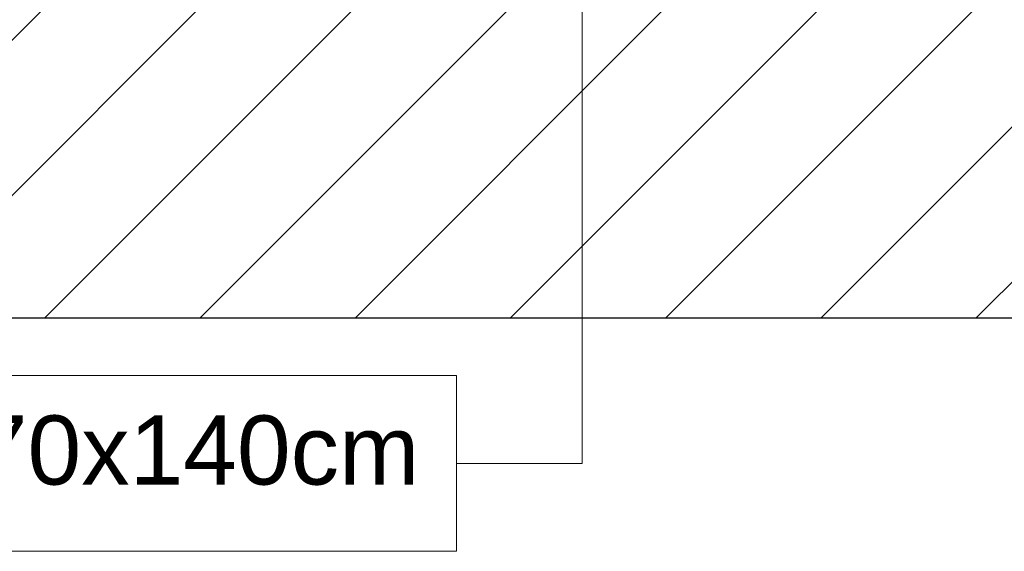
# Model space of a CAD drawing. Header units: millimetres. Extents: x 26866 to 1024070, y -428191 to 408885.
# Tile 105 of 248: x 179939 to 182075, y 387395 to 388548. Entities that reach past the tile are written whole.
import ezdxf

# ---------------------------------------------------------------- set-up
doc = ezdxf.new("R2010")
doc.units = ezdxf.units.MM
doc.header["$LTSCALE"] = 2
for name, color, linetype, lineweight in [('0_OPIS', 7, 'Continuous', 13), ('3DPLAN_A_TABELKA POMIESZCZEŃ', 7, 'Continuous', 0), ('Opisy', 7, 'Continuous', 13)]:
    doc.layers.add(name, color=color, linetype=linetype, lineweight=lineweight)
for name, color, linetype in [('3DPLAN_A_KRESKOWANIE 1', 253, 'Continuous'), ('3DPLAN_A_OPIS', 8, 'Continuous'), ('3DPLAN_K_OBRYS', 243, 'Continuous')]:
    doc.layers.add(name, color=color, linetype=linetype)
doc.styles.add('ARIAL', font='arial.ttf')

# ---------------------------------------------------------------- blocks, each defined once
blk = doc.blocks.new('kondygnacja -1')
at = {"layer": '3DPLAN_A_KRESKOWANIE 1'}
h = blk.add_hatch(dxfattribs=at)
h.set_pattern_fill('ANSI31', color=256, scale=7.5, style=0)
h.set_pattern_definition([(45, (23044.838, -26883.88), (-16.83798, 16.83798), [])])
h.paths.add_polyline_path([(31677.49, -24430.84), (30214.87, -24430.84), (30214.87, -24470.84), (30429.61, -24470.84), (30429.61, -24477.84), (30447.61, -24477.84), (30447.61, -24818.84), (30476.61, -24818.84), (30476.61, -24470.84), (31012.61, -24470.84), (31012.61, -24478.84), (31079.61, -24478.84), (31079.61, -24470.84), (31638.61, -24470.84), (31638.61, -25036.84), (31079.61, -25036.84), (31079.61, -25028.84), (31012.61, -25028.84), (31012.61, -25036.84), (30611.38, -25036.84), (30611.38, -25072.84), (31023.61, -25072.84), (31034.61, -25082.84), (31034.61, -25330.84), (31023.61, -25340.84), (30831.4, -25340.84, -0.038531), (30832.58, -25356.18), (30832.58, -25371.84), (31079.61, -25371.84), (31079.61, -25072.84), (31638.61, -25072.84), (31638.61, -25943.84), (30832.58, -25943.84), (30832.58, -26009.84), (31677.49, -26009.84)])
h.paths.add_polyline_path([(30682.61, -26009.84), (30832.58, -26009.84), (30832.58, -25943.84), (30760.61, -25943.84), (30760.61, -25454.67), (30735.61, -25464.58), (30735.61, -25943.84), (30682.61, -25943.84)])
h.paths.add_polyline_path([(30679.61, -25371.84), (30735.61, -25371.84), (30735.61, -25464.58), (30760.61, -25454.67), (30760.61, -25371.84), (30832.58, -25371.84), (30832.58, -25356.18, 0.038531), (30831.4, -25340.84), (30679.61, -25340.84)])
h.paths.add_polyline_path([(30355.83, -25371.84), (30425.61, -25371.84), (30425.61, -25379.84), (30463.61, -25379.84), (30463.61, -25424.74), (30471.61, -25424.74), (30471.61, -25395.84), (30533.61, -25395.84), (30533.61, -25371.84), (30576.61, -25371.84), (30576.61, -25341.84), (30472.61, -25341.84), (30472.61, -25326.84), (30427.61, -25326.84), (30427.61, -25341.84), (30355.83, -25341.84)])
h.paths.add_polyline_path([(30456.61, -25936.84), (30425.61, -25936.84), (30425.61, -25945.84), (30380.61, -25945.84), (30380.61, -26009.84), (30512.61, -26009.84), (30512.61, -25943.84), (30466.61, -25943.84), (30466.61, -25712.84), (30456.61, -25712.84)])
h.paths.add_polyline_path([(28888.61, -25941.84), (28888.61, -26009.84), (29013.61, -26009.84), (29013.61, -25941.84)])
h.paths.add_polyline_path([(28591.17, -26009.84), (28591.17, -25944.84), (28547.61, -25944.84), (28547.61, -26009.84)])
h.paths.add_polyline_path([(28624.61, -25870.53), (28654.8, -25870.53), (28654.8, -25924.53), (28624.61, -25924.53), (28624.61, -25944.84), (28591.17, -25944.84), (28591.17, -26009.84), (28713.61, -26009.84), (28713.61, -25941.84), (28672.61, -25941.84), (28672.61, -25932.84), (28657.61, -25932.84), (28657.61, -25716.84), (28624.61, -25716.84)])
h.paths.add_polyline_path([(28372.61, -25944.84), (28328.61, -25944.84), (28328.61, -25907.84), (28282.61, -25907.84), (28282.61, -25944.84), (28248.61, -25944.84), (28248.61, -26009.84), (28372.61, -26009.84)])
h.paths.add_polyline_path([(28092.61, -25563.84), (28054.61, -25563.84), (28054.61, -25383.84), (28067.6, -25383.84), (28067.61, -25375.84), (28340.61, -25375.84), (28340.61, -25341.84), (28070.61, -25341.84), (28070.61, -25332.84), (28030.61, -25332.84), (28030.61, -25395.6), (28048.71, -25395.6), (28048.71, -25449.6), (28030.61, -25449.6), (28030.61, -26009.84), (28073.61, -26009.84), (28073.61, -25944.84), (28054.61, -25944.84), (28054.61, -25668.84), (28092.61, -25668.84)])
h.paths.add_polyline_path([(27949.61, -25495.75), (27949.61, -25507.75), (27983.29, -25507.75), (27983.29, -25521.75), (27949.61, -25521.75), (27949.61, -25531.84), (27999.61, -25531.84), (27999.61, -25934.84), (27982.61, -25934.84), (27982.61, -25942.84), (27947.61, -25942.84), (27947.61, -26009.84), (28026.62, -26009.84), (28026.62, -25449.6), (27999.61, -25449.6), (27999.61, -25463.84), (27949.61, -25463.84), (27949.61, -25481.75), (27983.29, -25481.75), (27983.29, -25495.75)])
h.paths.add_polyline_path([(27982.61, -25361.84), (27952.61, -25361.84), (27952.61, -25332.84), (28026.62, -25332.84), (28026.62, -25395.6), (27999.61, -25395.6), (27999.61, -25377.84), (27982.61, -25377.84)])
h.paths.add_polyline_path([(26818.61, -25892.84), (26781.49, -25892.84), (26781.49, -26009.84), (26894.54, -26009.84), (26894.54, -25942.84), (26830.61, -25942.84), (26830.61, -25930.84), (26818.61, -25930.84)])
h.paths.add_polyline_path([(26894.54, -26009.84), (27115.94, -26009.84), (27115.94, -25942.84), (26894.54, -25942.84)])
h.paths.add_polyline_path([(27115.94, -25942.84), (27115.94, -26009.84), (27466.61, -26009.84), (27466.61, -25942.84), (27427.61, -25942.84), (27427.61, -25933.84), (27384.61, -25933.84), (27384.61, -25942.84)])
h.paths.add_polyline_path([(27641.61, -25942.84), (27641.61, -26009.84), (27802.61, -26009.84), (27802.61, -25942.84)])
h.paths.add_polyline_path([(30621.1, -25040.47), (30688.37, -25040.47), (30688.37, -25072.87), (30621.1, -25072.87)], flags=24)
at = {"layer": '3DPLAN_K_OBRYS'}
blk.add_line((26781.49, -26009.84), (27466.61, -26009.84), dxfattribs=at)
at = {"layer": 'Opisy', "ltscale": 0.5}
for p in [(27115.94, -25909.85), (27088.65, -26041.44)]:
    blk.add_line(p, (27115.94, -26041.44), dxfattribs=at)
blk.add_lwpolyline([(26913.4, -26060.5), (27088.65, -26060.5), (27088.65, -26022.38), (26913.4, -26022.38)], close=True, dxfattribs=at)
at = {"layer": '3DPLAN_A_OPIS', "color": 1, "lineweight": 30, "style": 'ARIAL'}
for tag, p in [('PRZESUNIĘCIE_WEJŚCIA', (27655.16, -24535.33)), ('WYŁĄCZONE', (27007.18, -24723.98)), ('Z_OPRACOWANIA', (26996.84, -24746.42)), ('WYŁĄCZONE', (30803.05, -24760.87)), ('Z_OPRACOWANIA', (30792.71, -24783.3)), ('WYŁĄCZONE', (28894.9, -24826.59)), ('Z_OPRACOWANIA', (28884.56, -24849.03)), ('POWIĘKSZENIE_WEJŚCIA', (28313.68, -25144.41)), ('POWIĘKSZENIE_WEJŚCIA', (29600.62, -25191.36)), ('POWIĘKSZENIE_WEJŚCIA', (28011.45, -25235.42)), ('WYŁĄCZONE', (29754.42, -25678.17)), ('Z_OPRACOWANIA', (29744.08, -25700.6)), ('WYJŚCIE_EWAKUACYJNE', (27763.79, -26106.07))]:
    blk.add_attdef(tag, p, '', height=12, dxfattribs=at)
at = {"layer": '3DPLAN_A_OPIS', "color": 0, "lineweight": 30, "style": 'ARIAL'}
for tag, p in [('UGUL_1', (29350.3, -24586.01)), ('UGUL_2', (29622.92, -24586.01)), ('UGUL_3', (29833.15, -24586.01))]:
    blk.add_attdef(tag, p, '', height=12, dxfattribs=at)
at = {"layer": '3DPLAN_A_TABELKA POMIESZCZEŃ', "ltscale": 0.5, "style": 'ARIAL'}
for tag, p in [('KURTYNA', (27861.91, -26064.85)), ('POWIETRZNA', (27861.91, -26084.56))]:
    blk.add_attdef(tag, p, '', height=12, dxfattribs=at)
at = {"layer": 'Opisy', "ltscale": 0.5, "insert": (26918.72, -26031.03), "char_height": 15, "width": 685.9992, "attachment_point": 1, "style": 'ARIAL'}
blk.add_mtext('Biurko 70x140cm', dxfattribs=at)

msp = doc.modelspace()

# ---------------------------------------------------------------- block references
at = {"layer": '0_OPIS', "xscale": 10, "yscale": 10, "zscale": 10}
msp.add_blockref('kondygnacja -1', (-90000, 648000), dxfattribs=at)

doc.saveas('drawing.dxf')
